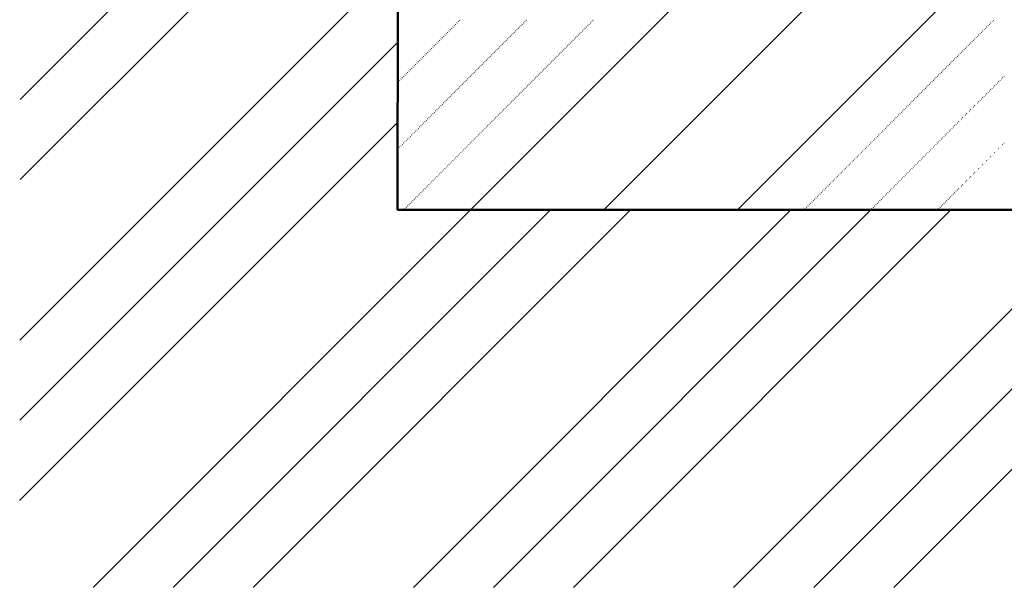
# Model space of a CAD drawing. Header units: millimetres. Extents: x 0 to 1260, y 0 to 297.
# Tile 3 of 104: x 38.88 to 51.92, y 106.87 to 114.38. Entities that reach past the tile are written whole.
import ezdxf

# ---------------------------------------------------------------- set-up
doc = ezdxf.new("R2010")
doc.units = ezdxf.units.MM
for name, pattern in [('K5LT32802', [0]), ('K5LT32806', [0]), ('K5LT_BASIC', [0])]:
    doc.linetypes.add(name, pattern=pattern)
doc.layers.add('Системный слой', color=7, linetype='Continuous')

# ---------------------------------------------------------------- blocks, each defined once
blk = doc.blocks.new('U86')
at = {"layer": 'Системный слой', "color": 7, "linetype": 'K5LT32802', "lineweight": 9}
for p, q in [((44.851, 111.865), (63.904, 130.918)), ((46.619, 111.865), (63.897, 129.144)), ((48.387, 111.865), (63.891, 127.37))]:
    blk.add_line(p, q, dxfattribs=at)
at = {"layer": 'Системный слой', "color": 7, "linetype": 'K5LT32806', "lineweight": 18}
for p, q in [((44.6, 114.265), (44.603, 114.269)), ((44.617, 114.283), (44.621, 114.287)), ((44.635, 114.301), (44.638, 114.304)), ((44.653, 114.318), (44.656, 114.322)), ((44.67, 114.336), (44.674, 114.34)), ((44.688, 114.354), (44.691, 114.357)), ((44.706, 114.372), (44.709, 114.375)), ((45.483, 114.265), (45.487, 114.269)), ((45.501, 114.283), (45.505, 114.287)), ((45.519, 114.301), (45.522, 114.304)), ((45.536, 114.318), (45.54, 114.322)), ((45.554, 114.336), (45.558, 114.34)), ((45.572, 114.354), (45.575, 114.357)), ((45.589, 114.372), (45.593, 114.375)), ((46.367, 114.265), (46.371, 114.269)), ((46.385, 114.283), (46.388, 114.287)), ((46.403, 114.301), (46.406, 114.304)), ((46.42, 114.318), (46.424, 114.322)), ((46.438, 114.336), (46.442, 114.34)), ((46.456, 114.354), (46.459, 114.357)), ((46.473, 114.372), (46.477, 114.375)), ((51.671, 114.265), (51.674, 114.269)), ((51.688, 114.283), (51.692, 114.287)), ((51.706, 114.301), (51.709, 114.304)), ((51.724, 114.318), (51.727, 114.322)), ((51.741, 114.336), (51.745, 114.34)), ((51.759, 114.354), (51.762, 114.357)), ((51.777, 114.372), (51.78, 114.375)), ((44.458, 114.124), (44.462, 114.128)), ((44.476, 114.142), (44.479, 114.145)), ((44.493, 114.159), (44.497, 114.163)), ((44.511, 114.177), (44.515, 114.181)), ((44.529, 114.195), (44.532, 114.198)), ((44.546, 114.212), (44.55, 114.216)), ((44.564, 114.23), (44.568, 114.234)), ((44.582, 114.248), (44.585, 114.251)), ((45.342, 114.124), (45.345, 114.128)), ((45.36, 114.142), (45.363, 114.145)), ((45.377, 114.159), (45.381, 114.163)), ((45.395, 114.177), (45.399, 114.181)), ((45.413, 114.195), (45.416, 114.198)), ((45.43, 114.212), (45.434, 114.216)), ((45.448, 114.23), (45.452, 114.234)), ((45.466, 114.248), (45.469, 114.251)), ((46.226, 114.124), (46.229, 114.128)), ((46.244, 114.142), (46.247, 114.145)), ((46.261, 114.159), (46.265, 114.163)), ((46.279, 114.177), (46.282, 114.181)), ((46.297, 114.195), (46.3, 114.198)), ((46.314, 114.212), (46.318, 114.216)), ((46.332, 114.23), (46.335, 114.234)), ((46.35, 114.248), (46.353, 114.251)), ((51.529, 114.124), (51.533, 114.128)), ((51.547, 114.142), (51.55, 114.145)), ((51.565, 114.159), (51.568, 114.163)), ((51.582, 114.177), (51.586, 114.181)), ((51.6, 114.195), (51.603, 114.198)), ((51.618, 114.212), (51.621, 114.216)), ((51.635, 114.23), (51.639, 114.234)), ((51.653, 114.248), (51.656, 114.251)), ((44.334, 114), (44.338, 114.004)), ((44.352, 114.018), (44.356, 114.021)), ((44.37, 114.036), (44.373, 114.039)), ((44.387, 114.053), (44.391, 114.057)), ((44.405, 114.071), (44.409, 114.075)), ((44.423, 114.089), (44.426, 114.092)), ((44.44, 114.106), (44.444, 114.11)), ((45.218, 114), (45.222, 114.004)), ((45.236, 114.018), (45.239, 114.021)), ((45.254, 114.036), (45.257, 114.039)), ((45.271, 114.053), (45.275, 114.057)), ((45.289, 114.071), (45.292, 114.075)), ((45.307, 114.089), (45.31, 114.092)), ((45.324, 114.106), (45.328, 114.11)), ((46.102, 114), (46.106, 114.004)), ((46.12, 114.018), (46.123, 114.021)), ((46.137, 114.036), (46.141, 114.039)), ((46.155, 114.053), (46.159, 114.057)), ((46.173, 114.071), (46.176, 114.075)), ((46.19, 114.089), (46.194, 114.092)), ((46.208, 114.106), (46.212, 114.11)), ((51.405, 114), (51.409, 114.004)), ((51.423, 114.018), (51.427, 114.021)), ((51.441, 114.036), (51.444, 114.039)), ((51.458, 114.053), (51.462, 114.057)), ((51.476, 114.071), (51.48, 114.075)), ((51.494, 114.089), (51.497, 114.092)), ((51.511, 114.106), (51.515, 114.11)), ((44.193, 113.859), (44.196, 113.862)), ((44.211, 113.877), (44.214, 113.88)), ((44.228, 113.894), (44.232, 113.898)), ((44.246, 113.912), (44.249, 113.915)), ((44.264, 113.93), (44.267, 113.933)), ((44.281, 113.947), (44.285, 113.951)), ((44.299, 113.965), (44.303, 113.968)), ((44.317, 113.983), (44.32, 113.986)), ((45.077, 113.859), (45.08, 113.862)), ((45.094, 113.877), (45.098, 113.88)), ((45.112, 113.894), (45.116, 113.898)), ((45.13, 113.912), (45.133, 113.915)), ((45.148, 113.93), (45.151, 113.933)), ((45.165, 113.947), (45.169, 113.951)), ((45.183, 113.965), (45.186, 113.968)), ((45.201, 113.983), (45.204, 113.986)), ((45.961, 113.859), (45.964, 113.862)), ((45.978, 113.877), (45.982, 113.88)), ((45.996, 113.894), (46, 113.898)), ((46.014, 113.912), (46.017, 113.915)), ((46.031, 113.93), (46.035, 113.933)), ((46.049, 113.947), (46.053, 113.951)), ((46.067, 113.965), (46.07, 113.968)), ((46.084, 113.983), (46.088, 113.986)), ((51.264, 113.859), (51.268, 113.862)), ((51.282, 113.877), (51.285, 113.88)), ((51.299, 113.894), (51.303, 113.898)), ((51.317, 113.912), (51.321, 113.915)), ((51.335, 113.93), (51.338, 113.933)), ((51.352, 113.947), (51.356, 113.951)), ((51.37, 113.965), (51.374, 113.968)), ((51.388, 113.983), (51.391, 113.986)), ((44.069, 113.735), (44.073, 113.739)), ((44.087, 113.753), (44.09, 113.756)), ((44.105, 113.77), (44.108, 113.774)), ((44.122, 113.788), (44.126, 113.792)), ((44.14, 113.806), (44.143, 113.809)), ((44.158, 113.824), (44.161, 113.827)), ((44.175, 113.841), (44.179, 113.845)), ((44.953, 113.735), (44.957, 113.739)), ((44.971, 113.753), (44.974, 113.756)), ((44.988, 113.77), (44.992, 113.774)), ((45.006, 113.788), (45.01, 113.792)), ((45.024, 113.806), (45.027, 113.809)), ((45.041, 113.824), (45.045, 113.827)), ((45.059, 113.841), (45.063, 113.845)), ((45.837, 113.735), (45.84, 113.739)), ((45.855, 113.753), (45.858, 113.756)), ((45.872, 113.77), (45.876, 113.774)), ((45.89, 113.788), (45.894, 113.792)), ((45.908, 113.806), (45.911, 113.809)), ((45.925, 113.824), (45.929, 113.827)), ((45.943, 113.841), (45.947, 113.845)), ((51.14, 113.735), (51.144, 113.739)), ((51.158, 113.753), (51.161, 113.756)), ((51.176, 113.77), (51.179, 113.774)), ((51.193, 113.788), (51.197, 113.792)), ((51.211, 113.806), (51.214, 113.809)), ((51.229, 113.824), (51.232, 113.827)), ((51.246, 113.841), (51.25, 113.845)), ((43.945, 113.611), (43.949, 113.615)), ((43.963, 113.629), (43.967, 113.633)), ((43.981, 113.647), (43.984, 113.65)), ((43.998, 113.664), (44.002, 113.668)), ((44.016, 113.682), (44.02, 113.686)), ((44.034, 113.7), (44.037, 113.703)), ((44.051, 113.717), (44.055, 113.721)), ((44.829, 113.611), (44.833, 113.615)), ((44.847, 113.629), (44.851, 113.633)), ((44.865, 113.647), (44.868, 113.65)), ((44.882, 113.664), (44.886, 113.668)), ((44.9, 113.682), (44.904, 113.686)), ((44.918, 113.7), (44.921, 113.703)), ((44.935, 113.717), (44.939, 113.721)), ((45.713, 113.611), (45.717, 113.615)), ((45.731, 113.629), (45.734, 113.633)), ((45.749, 113.647), (45.752, 113.65)), ((45.766, 113.664), (45.77, 113.668)), ((45.784, 113.682), (45.787, 113.686)), ((45.802, 113.7), (45.805, 113.703)), ((45.819, 113.717), (45.823, 113.721)), ((51.016, 113.611), (51.02, 113.615)), ((51.034, 113.629), (51.038, 113.633)), ((51.052, 113.647), (51.055, 113.65)), ((51.07, 113.664), (51.073, 113.668)), ((51.087, 113.682), (51.091, 113.686)), ((51.105, 113.7), (51.108, 113.703)), ((51.123, 113.717), (51.126, 113.721)), ((51.9, 113.611), (51.904, 113.615)), ((51.918, 113.629), (51.922, 113.633)), ((43.892, 113.558), (43.896, 113.562)), ((43.91, 113.576), (43.914, 113.58)), ((43.928, 113.594), (43.931, 113.597)), ((44.688, 113.47), (44.691, 113.473)), ((44.706, 113.488), (44.709, 113.491)), ((44.723, 113.505), (44.727, 113.509)), ((44.741, 113.523), (44.744, 113.527)), ((44.759, 113.541), (44.762, 113.544)), ((44.776, 113.558), (44.78, 113.562)), ((44.794, 113.576), (44.797, 113.58)), ((44.812, 113.594), (44.815, 113.597)), ((45.572, 113.47), (45.575, 113.473)), ((45.589, 113.488), (45.593, 113.491)), ((45.607, 113.505), (45.611, 113.509)), ((45.625, 113.523), (45.628, 113.527)), ((45.642, 113.541), (45.646, 113.544)), ((45.66, 113.558), (45.664, 113.562)), ((45.678, 113.576), (45.681, 113.58)), ((45.696, 113.594), (45.699, 113.597)), ((50.875, 113.47), (50.879, 113.473)), ((50.893, 113.488), (50.896, 113.491)), ((50.91, 113.505), (50.914, 113.509)), ((50.928, 113.523), (50.932, 113.527)), ((50.946, 113.541), (50.949, 113.544)), ((50.963, 113.558), (50.967, 113.562)), ((50.981, 113.576), (50.985, 113.58)), ((50.999, 113.594), (51.002, 113.597)), ((51.759, 113.47), (51.762, 113.473)), ((51.777, 113.488), (51.78, 113.491)), ((51.794, 113.505), (51.798, 113.509)), ((51.812, 113.523), (51.816, 113.527)), ((51.83, 113.541), (51.833, 113.544)), ((51.847, 113.558), (51.851, 113.562)), ((51.865, 113.576), (51.869, 113.58)), ((51.883, 113.594), (51.886, 113.597)), ((44.564, 113.346), (44.568, 113.35)), ((44.582, 113.364), (44.585, 113.367)), ((44.6, 113.382), (44.603, 113.385)), ((44.617, 113.399), (44.621, 113.403)), ((44.635, 113.417), (44.638, 113.42)), ((44.653, 113.435), (44.656, 113.438)), ((44.67, 113.452), (44.674, 113.456)), ((45.448, 113.346), (45.452, 113.35)), ((45.466, 113.364), (45.469, 113.367)), ((45.483, 113.382), (45.487, 113.385)), ((45.501, 113.399), (45.505, 113.403)), ((45.519, 113.417), (45.522, 113.42)), ((45.536, 113.435), (45.54, 113.438)), ((45.554, 113.452), (45.558, 113.456)), ((50.751, 113.346), (50.755, 113.35)), ((50.769, 113.364), (50.773, 113.367)), ((50.787, 113.382), (50.79, 113.385)), ((50.804, 113.399), (50.808, 113.403)), ((50.822, 113.417), (50.826, 113.42)), ((50.84, 113.435), (50.843, 113.438)), ((50.857, 113.452), (50.861, 113.456)), ((51.635, 113.346), (51.639, 113.35)), ((51.653, 113.364), (51.656, 113.367)), ((51.671, 113.382), (51.674, 113.385)), ((51.688, 113.399), (51.692, 113.403)), ((51.706, 113.417), (51.709, 113.42)), ((51.724, 113.435), (51.727, 113.438)), ((51.741, 113.452), (51.745, 113.456)), ((44.44, 113.222), (44.444, 113.226)), ((44.458, 113.24), (44.462, 113.244)), ((44.476, 113.258), (44.479, 113.261)), ((44.493, 113.276), (44.497, 113.279)), ((44.511, 113.293), (44.515, 113.297)), ((44.529, 113.311), (44.532, 113.314)), ((44.546, 113.329), (44.55, 113.332)), ((45.324, 113.222), (45.328, 113.226)), ((45.342, 113.24), (45.345, 113.244)), ((45.36, 113.258), (45.363, 113.261)), ((45.377, 113.276), (45.381, 113.279)), ((45.395, 113.293), (45.399, 113.297)), ((45.413, 113.311), (45.416, 113.314)), ((45.43, 113.329), (45.434, 113.332)), ((50.628, 113.222), (50.631, 113.226)), ((50.645, 113.24), (50.649, 113.244)), ((50.663, 113.258), (50.666, 113.261)), ((50.681, 113.276), (50.684, 113.279)), ((50.698, 113.293), (50.702, 113.297)), ((50.716, 113.311), (50.72, 113.314)), ((50.734, 113.329), (50.737, 113.332)), ((51.511, 113.222), (51.515, 113.226)), ((51.529, 113.24), (51.533, 113.244)), ((51.547, 113.258), (51.55, 113.261)), ((51.565, 113.276), (51.568, 113.279)), ((51.582, 113.293), (51.586, 113.297)), ((51.6, 113.311), (51.603, 113.314)), ((51.618, 113.329), (51.621, 113.332)), ((44.299, 113.081), (44.303, 113.085)), ((44.317, 113.099), (44.32, 113.102)), ((44.334, 113.116), (44.338, 113.12)), ((44.352, 113.134), (44.356, 113.138)), ((44.37, 113.152), (44.373, 113.155)), ((44.387, 113.169), (44.391, 113.173)), ((44.405, 113.187), (44.409, 113.191)), ((44.423, 113.205), (44.426, 113.208)), ((45.183, 113.081), (45.186, 113.085)), ((45.201, 113.099), (45.204, 113.102)), ((45.218, 113.116), (45.222, 113.12)), ((45.236, 113.134), (45.239, 113.138)), ((45.254, 113.152), (45.257, 113.155)), ((45.271, 113.169), (45.275, 113.173)), ((45.289, 113.187), (45.292, 113.191)), ((45.307, 113.205), (45.31, 113.208)), ((50.486, 113.081), (50.49, 113.085)), ((50.504, 113.099), (50.507, 113.102)), ((50.522, 113.116), (50.525, 113.12)), ((50.539, 113.134), (50.543, 113.138)), ((50.557, 113.152), (50.56, 113.155)), ((50.575, 113.169), (50.578, 113.173)), ((50.592, 113.187), (50.596, 113.191)), ((50.61, 113.205), (50.613, 113.208)), ((51.37, 113.081), (51.374, 113.085)), ((51.388, 113.099), (51.391, 113.102)), ((51.405, 113.116), (51.409, 113.12)), ((51.423, 113.134), (51.427, 113.138)), ((51.441, 113.152), (51.444, 113.155)), ((51.458, 113.169), (51.462, 113.173)), ((51.476, 113.187), (51.48, 113.191)), ((51.494, 113.205), (51.497, 113.208)), ((44.175, 112.957), (44.179, 112.961)), ((44.193, 112.975), (44.196, 112.979)), ((44.211, 112.993), (44.214, 112.996)), ((44.228, 113.01), (44.232, 113.014)), ((44.246, 113.028), (44.249, 113.032)), ((44.264, 113.046), (44.267, 113.049)), ((44.281, 113.063), (44.285, 113.067)), ((45.059, 112.957), (45.063, 112.961)), ((45.077, 112.975), (45.08, 112.979)), ((45.094, 112.993), (45.098, 112.996)), ((45.112, 113.01), (45.116, 113.014)), ((45.13, 113.028), (45.133, 113.032)), ((45.148, 113.046), (45.151, 113.049)), ((45.165, 113.063), (45.169, 113.067)), ((50.362, 112.957), (50.366, 112.961)), ((50.38, 112.975), (50.384, 112.979)), ((50.398, 112.993), (50.401, 112.996)), ((50.415, 113.01), (50.419, 113.014)), ((50.433, 113.028), (50.437, 113.032)), ((50.451, 113.046), (50.454, 113.049)), ((50.468, 113.063), (50.472, 113.067)), ((51.246, 112.957), (51.25, 112.961)), ((51.264, 112.975), (51.268, 112.979)), ((51.282, 112.993), (51.285, 112.996)), ((51.299, 113.01), (51.303, 113.014)), ((51.317, 113.028), (51.321, 113.032)), ((51.335, 113.046), (51.338, 113.049)), ((51.352, 113.063), (51.356, 113.067)), ((44.034, 112.816), (44.037, 112.819)), ((44.051, 112.834), (44.055, 112.837)), ((44.069, 112.851), (44.073, 112.855)), ((44.087, 112.869), (44.09, 112.872)), ((44.105, 112.887), (44.108, 112.89)), ((44.122, 112.904), (44.126, 112.908)), ((44.14, 112.922), (44.143, 112.925)), ((44.158, 112.94), (44.161, 112.943)), ((44.918, 112.816), (44.921, 112.819)), ((44.935, 112.834), (44.939, 112.837)), ((44.953, 112.851), (44.957, 112.855)), ((44.971, 112.869), (44.974, 112.872)), ((44.988, 112.887), (44.992, 112.89)), ((45.006, 112.904), (45.01, 112.908)), ((45.024, 112.922), (45.027, 112.925)), ((45.041, 112.94), (45.045, 112.943)), ((50.221, 112.816), (50.225, 112.819)), ((50.239, 112.834), (50.242, 112.837)), ((50.256, 112.851), (50.26, 112.855)), ((50.274, 112.869), (50.278, 112.872)), ((50.292, 112.887), (50.295, 112.89)), ((50.309, 112.904), (50.313, 112.908)), ((50.327, 112.922), (50.331, 112.925)), ((50.345, 112.94), (50.348, 112.943)), ((51.105, 112.816), (51.108, 112.819)), ((51.123, 112.834), (51.126, 112.837)), ((51.14, 112.851), (51.144, 112.855)), ((51.158, 112.869), (51.161, 112.872)), ((51.176, 112.887), (51.179, 112.89)), ((51.193, 112.904), (51.197, 112.908)), ((51.211, 112.922), (51.214, 112.925)), ((51.229, 112.94), (51.232, 112.943)), ((43.91, 112.692), (43.914, 112.696)), ((43.928, 112.71), (43.931, 112.713)), ((43.945, 112.727), (43.949, 112.731)), ((43.963, 112.745), (43.967, 112.749)), ((43.981, 112.763), (43.984, 112.766)), ((43.998, 112.781), (44.002, 112.784)), ((44.016, 112.798), (44.02, 112.802)), ((44.794, 112.692), (44.797, 112.696)), ((44.812, 112.71), (44.815, 112.713)), ((44.829, 112.727), (44.833, 112.731)), ((44.847, 112.745), (44.851, 112.749)), ((44.865, 112.763), (44.868, 112.766)), ((44.882, 112.781), (44.886, 112.784)), ((44.9, 112.798), (44.904, 112.802)), ((50.097, 112.692), (50.101, 112.696)), ((50.115, 112.71), (50.118, 112.713)), ((50.133, 112.727), (50.136, 112.731)), ((50.15, 112.745), (50.154, 112.749)), ((50.168, 112.763), (50.172, 112.766)), ((50.186, 112.781), (50.189, 112.784)), ((50.203, 112.798), (50.207, 112.802)), ((50.981, 112.692), (50.985, 112.696)), ((50.999, 112.71), (51.002, 112.713)), ((51.016, 112.727), (51.02, 112.731)), ((51.034, 112.745), (51.038, 112.749)), ((51.052, 112.763), (51.055, 112.766)), ((51.07, 112.781), (51.073, 112.784)), ((51.087, 112.798), (51.091, 112.802)), ((51.865, 112.692), (51.869, 112.696)), ((51.883, 112.71), (51.886, 112.713)), ((51.9, 112.727), (51.904, 112.731)), ((51.918, 112.745), (51.922, 112.749)), ((43.892, 112.674), (43.896, 112.678)), ((44.67, 112.568), (44.674, 112.572)), ((44.688, 112.586), (44.691, 112.59)), ((44.706, 112.604), (44.709, 112.607)), ((44.723, 112.621), (44.727, 112.625)), ((44.741, 112.639), (44.744, 112.643)), ((44.759, 112.657), (44.762, 112.66)), ((44.776, 112.674), (44.78, 112.678)), ((49.974, 112.568), (49.977, 112.572)), ((49.991, 112.586), (49.995, 112.59)), ((50.009, 112.604), (50.012, 112.607)), ((50.027, 112.621), (50.03, 112.625)), ((50.044, 112.639), (50.048, 112.643)), ((50.062, 112.657), (50.065, 112.66)), ((50.08, 112.674), (50.083, 112.678)), ((50.857, 112.568), (50.861, 112.572)), ((50.875, 112.586), (50.879, 112.59)), ((50.893, 112.604), (50.896, 112.607)), ((50.91, 112.621), (50.914, 112.625)), ((50.928, 112.639), (50.932, 112.643)), ((50.946, 112.657), (50.949, 112.66)), ((50.963, 112.674), (50.967, 112.678)), ((51.741, 112.568), (51.745, 112.572)), ((51.759, 112.586), (51.762, 112.59)), ((51.777, 112.604), (51.78, 112.607)), ((51.794, 112.621), (51.798, 112.625)), ((51.812, 112.639), (51.816, 112.643)), ((51.83, 112.657), (51.833, 112.66)), ((51.847, 112.674), (51.851, 112.678)), ((44.529, 112.427), (44.532, 112.431)), ((44.546, 112.445), (44.55, 112.448)), ((44.564, 112.462), (44.568, 112.466)), ((44.582, 112.48), (44.585, 112.484)), ((44.6, 112.498), (44.603, 112.501)), ((44.617, 112.515), (44.621, 112.519)), ((44.635, 112.533), (44.638, 112.537)), ((44.653, 112.551), (44.656, 112.554)), ((49.832, 112.427), (49.836, 112.431)), ((49.85, 112.445), (49.853, 112.448)), ((49.867, 112.462), (49.871, 112.466)), ((49.885, 112.48), (49.889, 112.484)), ((49.903, 112.498), (49.906, 112.501)), ((49.92, 112.515), (49.924, 112.519)), ((49.938, 112.533), (49.942, 112.537)), ((49.956, 112.551), (49.959, 112.554)), ((50.716, 112.427), (50.72, 112.431)), ((50.734, 112.445), (50.737, 112.448)), ((50.751, 112.462), (50.755, 112.466)), ((50.769, 112.48), (50.773, 112.484)), ((50.787, 112.498), (50.79, 112.501)), ((50.804, 112.515), (50.808, 112.519)), ((50.822, 112.533), (50.826, 112.537)), ((50.84, 112.551), (50.843, 112.554)), ((51.6, 112.427), (51.603, 112.431)), ((51.618, 112.445), (51.621, 112.448)), ((51.635, 112.462), (51.639, 112.466)), ((51.653, 112.48), (51.656, 112.484)), ((51.671, 112.498), (51.674, 112.501)), ((51.688, 112.515), (51.692, 112.519)), ((51.706, 112.533), (51.709, 112.537)), ((51.724, 112.551), (51.727, 112.554)), ((44.405, 112.303), (44.409, 112.307)), ((44.423, 112.321), (44.426, 112.324)), ((44.44, 112.339), (44.444, 112.342)), ((44.458, 112.356), (44.462, 112.36)), ((44.476, 112.374), (44.479, 112.377)), ((44.493, 112.392), (44.497, 112.395)), ((44.511, 112.409), (44.515, 112.413)), ((49.708, 112.303), (49.712, 112.307)), ((49.726, 112.321), (49.73, 112.324)), ((49.744, 112.339), (49.747, 112.342)), ((49.761, 112.356), (49.765, 112.36)), ((49.779, 112.374), (49.783, 112.377)), ((49.797, 112.392), (49.8, 112.395)), ((49.814, 112.409), (49.818, 112.413)), ((50.592, 112.303), (50.596, 112.307)), ((50.61, 112.321), (50.613, 112.324)), ((50.628, 112.339), (50.631, 112.342)), ((50.645, 112.356), (50.649, 112.36)), ((50.663, 112.374), (50.666, 112.377)), ((50.681, 112.392), (50.684, 112.395)), ((50.698, 112.409), (50.702, 112.413)), ((51.476, 112.303), (51.48, 112.307)), ((51.494, 112.321), (51.497, 112.324)), ((51.511, 112.339), (51.515, 112.342)), ((51.529, 112.356), (51.533, 112.36)), ((51.547, 112.374), (51.55, 112.377)), ((51.565, 112.392), (51.568, 112.395)), ((51.582, 112.409), (51.586, 112.413)), ((44.264, 112.162), (44.267, 112.165)), ((44.281, 112.179), (44.285, 112.183)), ((44.299, 112.197), (44.303, 112.201)), ((44.317, 112.215), (44.32, 112.218)), ((44.334, 112.233), (44.338, 112.236)), ((44.352, 112.25), (44.356, 112.254)), ((44.37, 112.268), (44.373, 112.271)), ((44.387, 112.286), (44.391, 112.289)), ((49.567, 112.162), (49.57, 112.165)), ((49.585, 112.179), (49.588, 112.183)), ((49.602, 112.197), (49.606, 112.201)), ((49.62, 112.215), (49.623, 112.218)), ((49.638, 112.233), (49.641, 112.236)), ((49.655, 112.25), (49.659, 112.254)), ((49.673, 112.268), (49.677, 112.271)), ((49.691, 112.286), (49.694, 112.289)), ((50.451, 112.162), (50.454, 112.165)), ((50.468, 112.179), (50.472, 112.183)), ((50.486, 112.197), (50.49, 112.201)), ((50.504, 112.215), (50.507, 112.218)), ((50.522, 112.233), (50.525, 112.236)), ((50.539, 112.25), (50.543, 112.254)), ((50.557, 112.268), (50.56, 112.271)), ((50.575, 112.286), (50.578, 112.289)), ((51.335, 112.162), (51.338, 112.165)), ((51.352, 112.179), (51.356, 112.183)), ((51.37, 112.197), (51.374, 112.201)), ((51.388, 112.215), (51.391, 112.218)), ((51.405, 112.233), (51.409, 112.236)), ((51.423, 112.25), (51.427, 112.254)), ((51.441, 112.268), (51.444, 112.271)), ((51.458, 112.286), (51.462, 112.289)), ((44.14, 112.038), (44.143, 112.042)), ((44.158, 112.056), (44.161, 112.059)), ((44.175, 112.073), (44.179, 112.077)), ((44.193, 112.091), (44.196, 112.095)), ((44.211, 112.109), (44.214, 112.112)), ((44.228, 112.126), (44.232, 112.13)), ((44.246, 112.144), (44.249, 112.148)), ((49.443, 112.038), (49.447, 112.042)), ((49.461, 112.056), (49.464, 112.059)), ((49.479, 112.073), (49.482, 112.077)), ((49.496, 112.091), (49.5, 112.095)), ((49.514, 112.109), (49.517, 112.112)), ((49.532, 112.126), (49.535, 112.13)), ((49.549, 112.144), (49.553, 112.148)), ((50.327, 112.038), (50.331, 112.042)), ((50.345, 112.056), (50.348, 112.059)), ((50.362, 112.073), (50.366, 112.077)), ((50.38, 112.091), (50.384, 112.095)), ((50.398, 112.109), (50.401, 112.112)), ((50.415, 112.126), (50.419, 112.13)), ((50.433, 112.144), (50.437, 112.148)), ((51.211, 112.038), (51.214, 112.042)), ((51.229, 112.056), (51.232, 112.059)), ((51.246, 112.073), (51.25, 112.077)), ((51.264, 112.091), (51.268, 112.095)), ((51.282, 112.109), (51.285, 112.112)), ((51.299, 112.126), (51.303, 112.13)), ((51.317, 112.144), (51.321, 112.148)), ((44.016, 111.914), (44.02, 111.918)), ((44.034, 111.932), (44.037, 111.936)), ((44.051, 111.95), (44.055, 111.953)), ((44.069, 111.967), (44.073, 111.971)), ((44.087, 111.985), (44.09, 111.989)), ((44.105, 112.003), (44.108, 112.006)), ((44.122, 112.02), (44.126, 112.024)), ((49.319, 111.914), (49.323, 111.918)), ((49.337, 111.932), (49.341, 111.936)), ((49.355, 111.95), (49.358, 111.953)), ((49.372, 111.967), (49.376, 111.971)), ((49.39, 111.985), (49.394, 111.989)), ((49.408, 112.003), (49.411, 112.006)), ((49.426, 112.02), (49.429, 112.024)), ((50.203, 111.914), (50.207, 111.918)), ((50.221, 111.932), (50.225, 111.936)), ((50.239, 111.95), (50.242, 111.953)), ((50.256, 111.967), (50.26, 111.971)), ((50.274, 111.985), (50.278, 111.989)), ((50.292, 112.003), (50.295, 112.006)), ((50.309, 112.02), (50.313, 112.024)), ((51.087, 111.914), (51.091, 111.918)), ((51.105, 111.932), (51.108, 111.936)), ((51.123, 111.95), (51.126, 111.953)), ((51.14, 111.967), (51.144, 111.971)), ((51.158, 111.985), (51.161, 111.989)), ((51.176, 112.003), (51.179, 112.006)), ((51.193, 112.02), (51.197, 112.024)), ((43.981, 111.879), (43.984, 111.883)), ((43.998, 111.897), (44.002, 111.9)), ((49.284, 111.879), (49.288, 111.883)), ((49.302, 111.897), (49.305, 111.9)), ((50.168, 111.879), (50.172, 111.883)), ((50.186, 111.897), (50.189, 111.9)), ((51.052, 111.879), (51.055, 111.883)), ((51.07, 111.897), (51.073, 111.9))]:
    blk.add_line(p, q, dxfattribs=at)
blk = doc.blocks.new('U88')
at = {"layer": 'Системный слой', "color": 7, "linetype": 'K5LT32802', "lineweight": 9}
for p, q in [((38.887, 113.326), (43.895, 118.334)), ((38.886, 112.264), (43.893, 117.271)), ((38.883, 110.14), (43.89, 115.147)), ((38.881, 109.077), (43.888, 114.085)), ((38.879, 108.015), (43.887, 113.023)), ((39.851, 106.865), (44.851, 111.865)), ((40.912, 106.865), (45.912, 111.865)), ((41.972, 106.865), (46.972, 111.865)), ((44.094, 106.865), (49.094, 111.865)), ((45.154, 106.865), (50.154, 111.865)), ((46.215, 106.865), (51.215, 111.865)), ((48.336, 106.865), (53.336, 111.865)), ((49.397, 106.865), (54.397, 111.865)), ((50.458, 106.865), (55.458, 111.865))]:
    blk.add_line(p, q, dxfattribs=at)

msp = doc.modelspace()

# ---------------------------------------------------------------- linework, layer by layer
at = {"layer": 'Системный слой', "color": 7, "linetype": 'K5LT_BASIC', "lineweight": 50}
for p in [(43.92073, 135.75584), (63.88519, 111.86544)]:
    msp.add_line(p, (43.88519, 111.86544), dxfattribs=at)

# ---------------------------------------------------------------- block references
at = {"layer": 'Системный слой'}
for name in ['U88', 'U86']:
    msp.add_blockref(name, (0, 0), dxfattribs=at)

doc.saveas('drawing.dxf')
